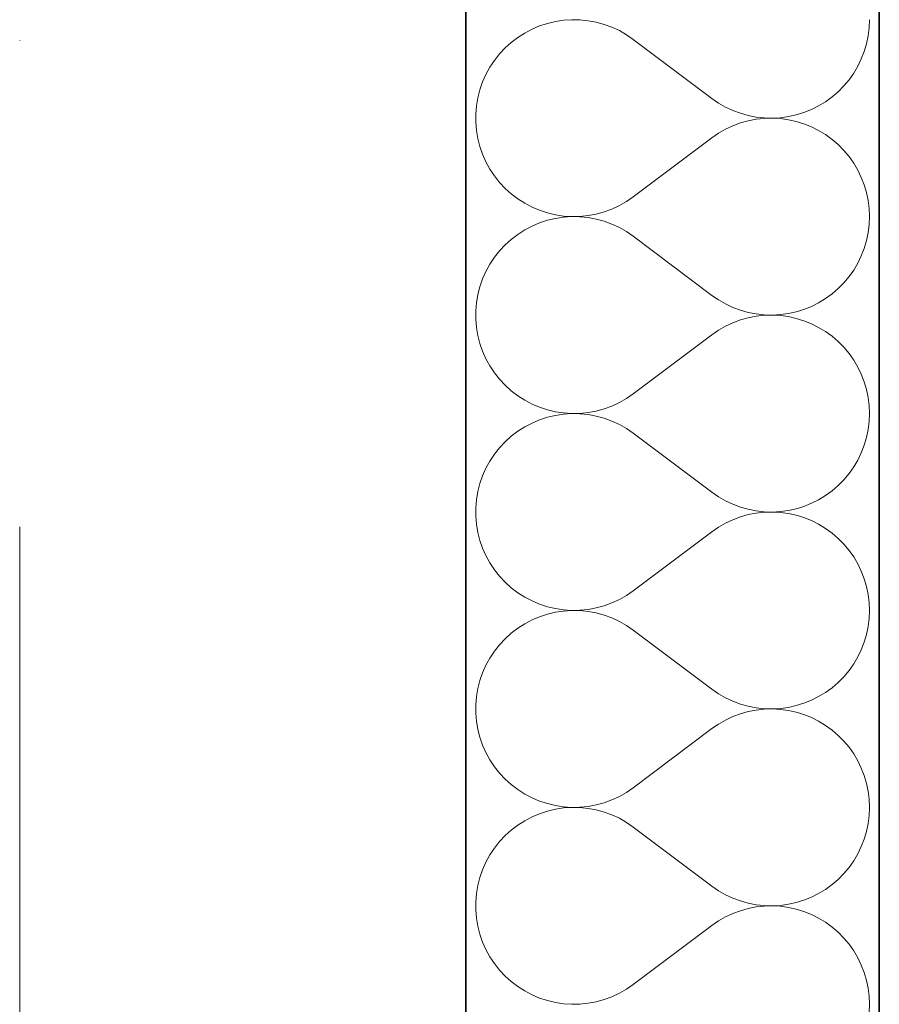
# Model space of a CAD drawing. Header units: millimetres. Extents: x -34676 to 172266, y 39940 to 476087.
# Tile 134 of 256: x 50058 to 50308, y 290579 to 290865. Entities that reach past the tile are written whole.
import ezdxf

# ---------------------------------------------------------------- set-up
doc = ezdxf.new("R2010")
doc.units = ezdxf.units.MM
doc.header["$MEASUREMENT"] = 0
doc.linetypes.add('Kropki i Kreski', pattern=[6.702778, 3.527778, -1.763889, 0, -1.411111])
for name, color, linetype in [('#podkład', 252, 'Continuous'), ('- A - ocieplenie', 7, 'Continuous'), ('Konstrukcja - Siatka mod', 7, 'Continuous'), ('Konstrukcja - Ściany zewnętrzne', 7, 'Continuous')]:
    doc.layers.add(name, color=color, linetype=linetype)

# ---------------------------------------------------------------- blocks, each defined once
blk = doc.blocks.new('UHYGFFFF')
at = {"layer": '- A - ocieplenie', "color": 252, "linetype": 'Continuous', "lineweight": 35, "ltscale": 100}
for p, q in [((49917.1, 396062.63), (49917.1, 399445.2)), ((49797.1, 399325.2), (49797.1, 396062.63))]:
    blk.add_line(p, q, dxfattribs=at)
at = {"layer": '- A - ocieplenie', "color": 252, "linetype": 'Continuous', "lineweight": 13, "ltscale": 100}
for p, q in [((49820.75, 397003.58), (49818.48, 397002.84)), ((49823.07, 397004.13), (49820.75, 397003.58)), ((49825.43, 397004.49), (49823.07, 397004.13)), ((49827.81, 397004.65), (49825.43, 397004.49)), ((49830.2, 397004.61), (49827.81, 397004.65)), ((49832.57, 397004.37), (49830.2, 397004.61)), ((49834.92, 397003.93), (49832.57, 397004.37)), ((49837.22, 397003.3), (49834.92, 397003.93)), ((49839.46, 397002.48), (49837.22, 397003.3)), ((49914.14, 397002.32), (49914.24, 397004.66)), ((49814.17, 397000.79), (49812.16, 396999.51)), ((49816.28, 397001.9), (49814.17, 397000.79)), ((49818.48, 397002.84), (49816.28, 397001.9)), ((49841.63, 397001.48), (49839.46, 397002.48)), ((49843.7, 397000.3), (49841.63, 397001.48)), ((49845.67, 396998.94), (49843.7, 397000.3)), ((49913.86, 396999.99), (49914.14, 397002.32)), ((49810.26, 396998.06), (49808.49, 396996.46)), ((49812.16, 396999.51), (49810.26, 396998.06)), ((49845.67, 396998.94), (49868.52, 396981.8)), ((49912.72, 396995.45), (49913.38, 396997.7)), ((49913.38, 396997.7), (49913.86, 396999.99)), ((49806.86, 396994.72), (49805.38, 396992.84)), ((49808.49, 396996.46), (49806.86, 396994.72)), ((49911.87, 396993.27), (49912.72, 396995.45)), ((49805.38, 396992.84), (49804.06, 396990.85)), ((49910.85, 396991.16), (49911.87, 396993.27)), ((49802.92, 396988.76), (49801.95, 396986.58)), ((49804.06, 396990.85), (49802.92, 396988.76)), ((49908.31, 396987.23), (49909.66, 396989.14)), ((49909.66, 396989.14), (49910.85, 396991.16)), ((49801.95, 396986.58), (49801.17, 396984.33)), ((49906.8, 396985.43), (49908.31, 396987.23)), ((49801.17, 396984.33), (49800.57, 396982.01)), ((49903.38, 396982.24), (49905.16, 396983.77)), ((49905.16, 396983.77), (49906.8, 396985.43)), ((49800.57, 396982.01), (49800.18, 396979.66)), ((49868.52, 396981.8), (49870.45, 396980.47)), ((49870.45, 396980.47), (49872.49, 396979.31)), ((49899.48, 396979.65), (49901.48, 396980.87)), ((49901.48, 396980.87), (49903.38, 396982.24)), ((49800.18, 396979.66), (49799.98, 396977.28)), ((49799.98, 396977.28), (49799.98, 396974.89)), ((49872.49, 396979.31), (49874.61, 396978.32)), ((49874.61, 396978.32), (49876.8, 396977.5)), ((49876.8, 396977.5), (49879.06, 396976.86)), ((49892.97, 396977.04), (49895.21, 396977.73)), ((49895.21, 396977.73), (49897.39, 396978.6)), ((49897.39, 396978.6), (49899.48, 396979.65)), ((49799.98, 396974.89), (49800.18, 396972.52)), ((49876.8, 396974.68), (49874.61, 396973.86)), ((49879.06, 396975.31), (49876.8, 396974.68)), ((49879.06, 396976.86), (49881.36, 396976.41)), ((49881.36, 396975.76), (49879.06, 396975.31)), ((49881.36, 396976.41), (49883.69, 396976.16)), ((49883.69, 396976.02), (49881.36, 396975.76)), ((49883.69, 396976.16), (49886.03, 396976.09)), ((49886.03, 396976.09), (49883.69, 396976.02)), ((49886.03, 396976.09), (49888.37, 396976.22)), ((49888.37, 396975.96), (49886.03, 396976.09)), ((49888.37, 396976.22), (49890.69, 396976.53)), ((49890.69, 396975.64), (49888.37, 396975.96)), ((49890.69, 396976.53), (49892.97, 396977.04)), ((49892.97, 396975.14), (49890.69, 396975.64)), ((49895.21, 396974.45), (49892.97, 396975.14)), ((49897.39, 396973.57), (49895.21, 396974.45)), ((49800.18, 396972.52), (49800.57, 396970.16)), ((49870.45, 396971.7), (49868.52, 396970.37)), ((49872.49, 396972.87), (49870.45, 396971.7)), ((49874.61, 396973.86), (49872.49, 396972.87)), ((49899.48, 396972.53), (49897.39, 396973.57)), ((49901.48, 396971.31), (49899.48, 396972.53)), ((49800.57, 396970.16), (49801.17, 396967.85)), ((49845.67, 396953.23), (49868.52, 396970.37)), ((49903.38, 396969.93), (49901.48, 396971.31)), ((49905.16, 396968.41), (49903.38, 396969.93)), ((49801.17, 396967.85), (49801.95, 396965.6)), ((49906.8, 396966.74), (49905.16, 396968.41)), ((49908.31, 396964.95), (49906.8, 396966.74)), ((49801.95, 396965.6), (49802.92, 396963.41)), ((49802.92, 396963.41), (49804.06, 396961.32)), ((49909.66, 396963.03), (49908.31, 396964.95)), ((49910.85, 396961.01), (49909.66, 396963.03)), ((49804.06, 396961.32), (49805.38, 396959.33)), ((49911.87, 396958.91), (49910.85, 396961.01)), ((49805.38, 396959.33), (49806.86, 396957.46)), ((49806.86, 396957.46), (49808.49, 396955.72)), ((49912.72, 396956.72), (49911.87, 396958.91)), ((49808.49, 396955.72), (49810.26, 396954.11)), ((49913.38, 396954.48), (49912.72, 396956.72)), ((49913.86, 396952.18), (49913.38, 396954.48)), ((49810.26, 396954.11), (49812.16, 396952.67)), ((49812.16, 396952.67), (49814.17, 396951.38)), ((49841.63, 396950.7), (49843.7, 396951.88)), ((49843.7, 396951.88), (49845.67, 396953.23)), ((49914.14, 396949.86), (49913.86, 396952.18)), ((49814.17, 396951.38), (49816.28, 396950.27)), ((49816.28, 396950.27), (49818.48, 396949.34)), ((49818.48, 396949.34), (49820.75, 396948.59)), ((49820.75, 396948.59), (49823.07, 396948.04)), ((49834.92, 396948.24), (49837.22, 396948.87)), ((49837.22, 396948.87), (49839.46, 396949.69)), ((49839.46, 396949.69), (49841.63, 396950.7)), ((49914.24, 396947.52), (49914.14, 396949.86)), ((49820.75, 396946.44), (49818.48, 396945.69)), ((49823.07, 396946.99), (49820.75, 396946.44)), ((49823.07, 396948.04), (49825.43, 396947.68)), ((49825.43, 396947.35), (49823.07, 396946.99)), ((49825.43, 396947.68), (49827.81, 396947.53)), ((49827.81, 396947.51), (49825.43, 396947.35)), ((49827.81, 396947.53), (49830.2, 396947.57)), ((49830.2, 396947.47), (49827.81, 396947.51)), ((49830.2, 396947.57), (49832.57, 396947.8)), ((49832.57, 396947.23), (49830.2, 396947.47)), ((49832.57, 396947.8), (49834.92, 396948.24)), ((49834.92, 396946.79), (49832.57, 396947.23)), ((49837.22, 396946.16), (49834.92, 396946.79)), ((49839.46, 396945.34), (49837.22, 396946.16)), ((49914.14, 396945.18), (49914.24, 396947.52)), ((49814.17, 396943.65), (49812.16, 396942.37)), ((49816.28, 396944.76), (49814.17, 396943.65)), ((49818.48, 396945.69), (49816.28, 396944.76)), ((49841.63, 396944.34), (49839.46, 396945.34)), ((49843.7, 396943.15), (49841.63, 396944.34)), ((49845.67, 396941.8), (49843.7, 396943.15)), ((49913.86, 396942.85), (49914.14, 396945.18)), ((49810.26, 396940.92), (49808.49, 396939.32)), ((49812.16, 396942.37), (49810.26, 396940.92)), ((49845.67, 396941.8), (49868.52, 396924.66)), ((49912.72, 396938.31), (49913.38, 396940.56)), ((49913.38, 396940.56), (49913.86, 396942.85)), ((49806.86, 396937.57), (49805.38, 396935.7)), ((49808.49, 396939.32), (49806.86, 396937.57)), ((49911.87, 396936.13), (49912.72, 396938.31)), ((49805.38, 396935.7), (49804.06, 396933.71)), ((49910.85, 396934.02), (49911.87, 396936.13)), ((49802.92, 396931.62), (49801.95, 396929.44)), ((49804.06, 396933.71), (49802.92, 396931.62)), ((49908.31, 396930.09), (49909.66, 396932)), ((49909.66, 396932), (49910.85, 396934.02)), ((49801.95, 396929.44), (49801.17, 396927.18)), ((49906.8, 396928.29), (49908.31, 396930.09)), ((49801.17, 396927.18), (49800.57, 396924.87)), ((49903.38, 396925.1), (49905.16, 396926.62)), ((49905.16, 396926.62), (49906.8, 396928.29)), ((49800.57, 396924.87), (49800.18, 396922.52)), ((49868.52, 396924.66), (49870.45, 396923.33)), ((49870.45, 396923.33), (49872.49, 396922.17)), ((49899.48, 396922.51), (49901.48, 396923.72)), ((49901.48, 396923.72), (49903.38, 396925.1)), ((49800.18, 396922.52), (49799.98, 396920.14)), ((49799.98, 396920.14), (49799.98, 396917.75)), ((49872.49, 396922.17), (49874.61, 396921.17)), ((49874.61, 396921.17), (49876.8, 396920.35)), ((49876.8, 396920.35), (49879.06, 396919.72)), ((49892.97, 396919.9), (49895.21, 396920.59)), ((49895.21, 396920.59), (49897.39, 396921.46)), ((49897.39, 396921.46), (49899.48, 396922.51)), ((49799.98, 396917.75), (49800.18, 396915.37)), ((49876.8, 396917.54), (49874.61, 396916.72)), ((49879.06, 396918.17), (49876.8, 396917.54)), ((49879.06, 396919.72), (49881.36, 396919.27)), ((49881.36, 396918.62), (49879.06, 396918.17)), ((49881.36, 396919.27), (49883.69, 396919.01)), ((49883.69, 396918.88), (49881.36, 396918.62)), ((49883.69, 396919.01), (49886.03, 396918.95)), ((49886.03, 396918.94), (49883.69, 396918.88)), ((49886.03, 396918.95), (49888.37, 396919.07)), ((49888.37, 396918.82), (49886.03, 396918.94)), ((49888.37, 396919.07), (49890.69, 396919.39)), ((49890.69, 396918.5), (49888.37, 396918.82)), ((49890.69, 396919.39), (49892.97, 396919.9)), ((49892.97, 396917.99), (49890.69, 396918.5)), ((49895.21, 396917.3), (49892.97, 396917.99)), ((49897.39, 396916.43), (49895.21, 396917.3)), ((49800.18, 396915.37), (49800.57, 396913.02)), ((49870.45, 396914.56), (49868.52, 396913.23)), ((49872.49, 396915.72), (49870.45, 396914.56)), ((49874.61, 396916.72), (49872.49, 396915.72)), ((49899.48, 396915.38), (49897.39, 396916.43)), ((49901.48, 396914.17), (49899.48, 396915.38)), ((49800.57, 396913.02), (49801.17, 396910.71)), ((49845.67, 396896.09), (49868.52, 396913.23)), ((49903.38, 396912.79), (49901.48, 396914.17)), ((49905.16, 396911.27), (49903.38, 396912.79)), ((49801.17, 396910.71), (49801.95, 396908.45)), ((49906.8, 396909.6), (49905.16, 396911.27)), ((49908.31, 396907.8), (49906.8, 396909.6)), ((49801.95, 396908.45), (49802.92, 396906.27)), ((49802.92, 396906.27), (49804.06, 396904.18)), ((49909.66, 396905.89), (49908.31, 396907.8)), ((49910.85, 396903.87), (49909.66, 396905.89)), ((49804.06, 396904.18), (49805.38, 396902.19)), ((49911.87, 396901.76), (49910.85, 396903.87)), ((49805.38, 396902.19), (49806.86, 396900.32)), ((49806.86, 396900.32), (49808.49, 396898.57)), ((49912.72, 396899.58), (49911.87, 396901.76)), ((49808.49, 396898.57), (49810.26, 396896.97)), ((49913.38, 396897.33), (49912.72, 396899.58)), ((49913.86, 396895.04), (49913.38, 396897.33)), ((49810.26, 396896.97), (49812.16, 396895.52)), ((49812.16, 396895.52), (49814.17, 396894.24)), ((49841.63, 396893.55), (49843.7, 396894.74)), ((49843.7, 396894.74), (49845.67, 396896.09)), ((49914.14, 396892.71), (49913.86, 396895.04)), ((49814.17, 396894.24), (49816.28, 396893.13)), ((49816.28, 396893.13), (49818.48, 396892.2)), ((49818.48, 396892.2), (49820.75, 396891.45)), ((49820.75, 396891.45), (49823.07, 396890.9)), ((49834.92, 396891.1), (49837.22, 396891.73)), ((49837.22, 396891.73), (49839.46, 396892.55)), ((49839.46, 396892.55), (49841.63, 396893.55)), ((49914.24, 396890.37), (49914.14, 396892.71)), ((49820.75, 396889.29), (49818.48, 396888.55)), ((49823.07, 396889.85), (49820.75, 396889.29)), ((49823.07, 396890.9), (49825.43, 396890.54)), ((49825.43, 396890.21), (49823.07, 396889.85)), ((49825.43, 396890.54), (49827.81, 396890.38)), ((49827.81, 396890.36), (49825.43, 396890.21)), ((49827.81, 396890.38), (49830.2, 396890.42)), ((49830.2, 396890.32), (49827.81, 396890.36)), ((49830.2, 396890.42), (49832.57, 396890.66)), ((49832.57, 396890.09), (49830.2, 396890.32)), ((49832.57, 396890.66), (49834.92, 396891.1)), ((49834.92, 396889.65), (49832.57, 396890.09)), ((49837.22, 396889.02), (49834.92, 396889.65)), ((49839.46, 396888.2), (49837.22, 396889.02)), ((49914.14, 396888.03), (49914.24, 396890.37)), ((49814.17, 396886.51), (49812.16, 396885.22)), ((49816.28, 396887.62), (49814.17, 396886.51)), ((49818.48, 396888.55), (49816.28, 396887.62)), ((49841.63, 396887.19), (49839.46, 396888.2)), ((49843.7, 396886.01), (49841.63, 396887.19)), ((49845.67, 396884.66), (49843.7, 396886.01)), ((49913.86, 396885.71), (49914.14, 396888.03)), ((49810.26, 396883.78), (49808.49, 396882.17)), ((49812.16, 396885.22), (49810.26, 396883.78)), ((49845.67, 396884.66), (49868.52, 396867.52)), ((49912.72, 396881.17), (49913.38, 396883.41)), ((49913.38, 396883.41), (49913.86, 396885.71)), ((49806.86, 396880.43), (49805.38, 396878.56)), ((49808.49, 396882.17), (49806.86, 396880.43)), ((49911.87, 396878.98), (49912.72, 396881.17)), ((49805.38, 396878.56), (49804.06, 396876.57)), ((49910.85, 396876.88), (49911.87, 396878.98)), ((49802.92, 396874.48), (49801.95, 396872.29)), ((49804.06, 396876.57), (49802.92, 396874.48)), ((49908.31, 396872.94), (49909.66, 396874.86)), ((49909.66, 396874.86), (49910.85, 396876.88)), ((49801.95, 396872.29), (49801.17, 396870.04)), ((49906.8, 396871.15), (49908.31, 396872.94)), ((49801.17, 396870.04), (49800.57, 396867.73)), ((49903.38, 396867.96), (49905.16, 396869.48)), ((49905.16, 396869.48), (49906.8, 396871.15)), ((49800.57, 396867.73), (49800.18, 396865.37)), ((49868.52, 396867.52), (49870.45, 396866.19)), ((49870.45, 396866.19), (49872.49, 396865.02)), ((49899.48, 396865.36), (49901.48, 396866.58)), ((49901.48, 396866.58), (49903.38, 396867.96)), ((49800.18, 396865.37), (49799.98, 396863)), ((49799.98, 396863), (49799.98, 396860.61)), ((49872.49, 396865.02), (49874.61, 396864.03)), ((49874.61, 396864.03), (49876.8, 396863.21)), ((49876.8, 396863.21), (49879.06, 396862.58)), ((49892.97, 396862.75), (49895.21, 396863.44)), ((49895.21, 396863.44), (49897.39, 396864.32)), ((49897.39, 396864.32), (49899.48, 396865.36)), ((49799.98, 396860.61), (49800.18, 396858.23)), ((49876.8, 396860.39), (49874.61, 396859.57)), ((49879.06, 396861.03), (49876.8, 396860.39)), ((49879.06, 396862.58), (49881.36, 396862.13)), ((49881.36, 396861.48), (49879.06, 396861.03)), ((49881.36, 396862.13), (49883.69, 396861.87)), ((49883.69, 396861.73), (49881.36, 396861.48)), ((49883.69, 396861.87), (49886.03, 396861.8)), ((49886.03, 396861.8), (49883.69, 396861.73)), ((49886.03, 396861.8), (49888.37, 396861.93)), ((49888.37, 396861.67), (49886.03, 396861.8)), ((49888.37, 396861.93), (49890.69, 396862.25)), ((49890.69, 396861.36), (49888.37, 396861.67)), ((49890.69, 396862.25), (49892.97, 396862.75)), ((49892.97, 396860.85), (49890.69, 396861.36)), ((49895.21, 396860.16), (49892.97, 396860.85)), ((49897.39, 396859.29), (49895.21, 396860.16)), ((49800.18, 396858.23), (49800.57, 396855.88)), ((49870.45, 396857.42), (49868.52, 396856.09)), ((49872.49, 396858.58), (49870.45, 396857.42)), ((49874.61, 396859.57), (49872.49, 396858.58)), ((49899.48, 396858.24), (49897.39, 396859.29)), ((49901.48, 396857.02), (49899.48, 396858.24)), ((49800.57, 396855.88), (49801.17, 396853.56)), ((49845.67, 396838.94), (49868.52, 396856.09)), ((49903.38, 396855.65), (49901.48, 396857.02)), ((49905.16, 396854.12), (49903.38, 396855.65)), ((49801.17, 396853.56), (49801.95, 396851.31)), ((49906.8, 396852.46), (49905.16, 396854.12)), ((49908.31, 396850.66), (49906.8, 396852.46)), ((49801.95, 396851.31), (49802.92, 396849.13)), ((49802.92, 396849.13), (49804.06, 396847.04)), ((49909.66, 396848.75), (49908.31, 396850.66)), ((49910.85, 396846.73), (49909.66, 396848.75)), ((49804.06, 396847.04), (49805.38, 396845.05)), ((49911.87, 396844.62), (49910.85, 396846.73)), ((49805.38, 396845.05), (49806.86, 396843.17)), ((49806.86, 396843.17), (49808.49, 396841.43)), ((49912.72, 396842.44), (49911.87, 396844.62)), ((49808.49, 396841.43), (49810.26, 396839.83)), ((49913.38, 396840.19), (49912.72, 396842.44)), ((49913.86, 396837.9), (49913.38, 396840.19)), ((49810.26, 396839.83), (49812.16, 396838.38)), ((49812.16, 396838.38), (49814.17, 396837.1)), ((49841.63, 396836.41), (49843.7, 396837.59)), ((49843.7, 396837.59), (49845.67, 396838.94)), ((49914.14, 396835.57), (49913.86, 396837.9)), ((49814.17, 396837.1), (49816.28, 396835.99)), ((49816.28, 396835.99), (49818.48, 396835.05)), ((49818.48, 396835.05), (49820.75, 396834.31)), ((49820.75, 396834.31), (49823.07, 396833.76)), ((49834.92, 396833.96), (49837.22, 396834.59)), ((49837.22, 396834.59), (49839.46, 396835.41)), ((49839.46, 396835.41), (49841.63, 396836.41)), ((49914.24, 396833.23), (49914.14, 396835.57)), ((49820.75, 396832.15), (49818.48, 396831.41)), ((49823.07, 396832.71), (49820.75, 396832.15)), ((49823.07, 396833.76), (49825.43, 396833.4)), ((49825.43, 396833.06), (49823.07, 396832.71)), ((49825.43, 396833.4), (49827.81, 396833.24)), ((49827.81, 396833.22), (49825.43, 396833.06)), ((49827.81, 396833.24), (49830.2, 396833.28)), ((49830.2, 396833.18), (49827.81, 396833.22)), ((49830.2, 396833.28), (49832.57, 396833.52)), ((49832.57, 396832.94), (49830.2, 396833.18)), ((49832.57, 396833.52), (49834.92, 396833.96)), ((49834.92, 396832.51), (49832.57, 396832.94)), ((49837.22, 396831.88), (49834.92, 396832.51)), ((49839.46, 396831.05), (49837.22, 396831.88)), ((49914.14, 396830.89), (49914.24, 396833.23)), ((49814.17, 396829.36), (49812.16, 396828.08)), ((49816.28, 396830.48), (49814.17, 396829.36)), ((49818.48, 396831.41), (49816.28, 396830.48)), ((49841.63, 396830.05), (49839.46, 396831.05)), ((49843.7, 396828.87), (49841.63, 396830.05)), ((49845.67, 396827.52), (49843.7, 396828.87)), ((49913.86, 396828.57), (49914.14, 396830.89)), ((49810.26, 396826.63), (49808.49, 396825.03)), ((49812.16, 396828.08), (49810.26, 396826.63)), ((49845.67, 396827.52), (49868.52, 396810.37)), ((49912.72, 396824.03), (49913.38, 396826.27)), ((49913.38, 396826.27), (49913.86, 396828.57)), ((49806.86, 396823.29), (49805.38, 396821.42)), ((49808.49, 396825.03), (49806.86, 396823.29)), ((49911.87, 396821.84), (49912.72, 396824.03)), ((49805.38, 396821.42), (49804.06, 396819.43)), ((49910.85, 396819.73), (49911.87, 396821.84)), ((49802.92, 396817.33), (49801.95, 396815.15)), ((49804.06, 396819.43), (49802.92, 396817.33)), ((49908.31, 396815.8), (49909.66, 396817.71)), ((49909.66, 396817.71), (49910.85, 396819.73)), ((49801.95, 396815.15), (49801.17, 396812.9)), ((49906.8, 396814.01), (49908.31, 396815.8)), ((49801.17, 396812.9), (49800.57, 396810.58)), ((49903.38, 396810.81), (49905.16, 396812.34)), ((49905.16, 396812.34), (49906.8, 396814.01)), ((49800.57, 396810.58), (49800.18, 396808.23)), ((49868.52, 396810.37), (49870.45, 396809.05)), ((49870.45, 396809.05), (49872.49, 396807.88)), ((49899.48, 396808.22), (49901.48, 396809.44)), ((49901.48, 396809.44), (49903.38, 396810.81)), ((49800.18, 396808.23), (49799.98, 396805.85)), ((49799.98, 396805.85), (49799.98, 396803.47)), ((49872.49, 396807.88), (49874.61, 396806.89)), ((49874.61, 396806.89), (49876.8, 396806.07)), ((49876.8, 396806.07), (49879.06, 396805.43)), ((49892.97, 396805.61), (49895.21, 396806.3)), ((49895.21, 396806.3), (49897.39, 396807.17)), ((49897.39, 396807.17), (49899.48, 396808.22)), ((49799.98, 396803.47), (49800.18, 396801.09)), ((49876.8, 396803.25), (49874.61, 396802.43)), ((49879.06, 396803.88), (49876.8, 396803.25)), ((49879.06, 396805.43), (49881.36, 396804.99)), ((49881.36, 396804.33), (49879.06, 396803.88)), ((49881.36, 396804.99), (49883.69, 396804.73)), ((49883.69, 396804.59), (49881.36, 396804.33)), ((49883.69, 396804.73), (49886.03, 396804.66)), ((49886.03, 396804.66), (49883.69, 396804.59)), ((49886.03, 396804.66), (49888.37, 396804.79)), ((49888.37, 396804.53), (49886.03, 396804.66)), ((49888.37, 396804.79), (49890.69, 396805.1)), ((49890.69, 396804.21), (49888.37, 396804.53)), ((49890.69, 396805.1), (49892.97, 396805.61)), ((49892.97, 396803.71), (49890.69, 396804.21)), ((49895.21, 396803.02), (49892.97, 396803.71)), ((49897.39, 396802.15), (49895.21, 396803.02)), ((49800.18, 396801.09), (49800.57, 396798.73)), ((49870.45, 396800.27), (49868.52, 396798.94)), ((49872.49, 396801.44), (49870.45, 396800.27)), ((49874.61, 396802.43), (49872.49, 396801.44)), ((49899.48, 396801.1), (49897.39, 396802.15)), ((49901.48, 396799.88), (49899.48, 396801.1)), ((49800.57, 396798.73), (49801.17, 396796.42)), ((49845.67, 396781.8), (49868.52, 396798.94)), ((49903.38, 396798.51), (49901.48, 396799.88)), ((49905.16, 396796.98), (49903.38, 396798.51)), ((49801.17, 396796.42), (49801.95, 396794.17)), ((49906.8, 396795.31), (49905.16, 396796.98)), ((49908.31, 396793.52), (49906.8, 396795.31)), ((49801.95, 396794.17), (49802.92, 396791.99)), ((49802.92, 396791.99), (49804.06, 396789.89)), ((49909.66, 396791.6), (49908.31, 396793.52)), ((49910.85, 396789.59), (49909.66, 396791.6)), ((49804.06, 396789.89), (49805.38, 396787.9)), ((49911.87, 396787.48), (49910.85, 396789.59)), ((49805.38, 396787.9), (49806.86, 396786.03)), ((49806.86, 396786.03), (49808.49, 396784.29)), ((49912.72, 396785.29), (49911.87, 396787.48)), ((49808.49, 396784.29), (49810.26, 396782.69)), ((49913.38, 396783.05), (49912.72, 396785.29)), ((49913.86, 396780.75), (49913.38, 396783.05)), ((49810.26, 396782.69), (49812.16, 396781.24)), ((49812.16, 396781.24), (49814.17, 396779.95)), ((49841.63, 396779.27), (49843.7, 396780.45)), ((49843.7, 396780.45), (49845.67, 396781.8)), ((49914.14, 396778.43), (49913.86, 396780.75)), ((49814.17, 396779.95), (49816.28, 396778.84)), ((49816.28, 396778.84), (49818.48, 396777.91)), ((49818.48, 396777.91), (49820.75, 396777.17)), ((49820.75, 396777.17), (49823.07, 396776.61)), ((49834.92, 396776.81), (49837.22, 396777.44)), ((49837.22, 396777.44), (49839.46, 396778.26)), ((49839.46, 396778.26), (49841.63, 396779.27)), ((49914.24, 396776.09), (49914.14, 396778.43)), ((49820.75, 396775.01), (49818.48, 396774.26)), ((49823.07, 396775.56), (49820.75, 396775.01)), ((49823.07, 396776.61), (49825.43, 396776.26)), ((49825.43, 396775.92), (49823.07, 396775.56)), ((49825.43, 396776.26), (49827.81, 396776.1)), ((49827.81, 396776.08), (49825.43, 396775.92)), ((49827.81, 396776.1), (49830.2, 396776.14)), ((49830.2, 396776.04), (49827.81, 396776.08)), ((49830.2, 396776.14), (49832.57, 396776.38)), ((49832.57, 396775.8), (49830.2, 396776.04)), ((49832.57, 396776.38), (49834.92, 396776.81)), ((49834.92, 396775.36), (49832.57, 396775.8)), ((49837.22, 396774.73), (49834.92, 396775.36)), ((49839.46, 396773.91), (49837.22, 396774.73)), ((49914.14, 396773.75), (49914.24, 396776.09)), ((49814.17, 396772.22), (49812.16, 396770.94)), ((49816.28, 396773.33), (49814.17, 396772.22)), ((49818.48, 396774.26), (49816.28, 396773.33)), ((49841.63, 396772.91), (49839.46, 396773.91)), ((49843.7, 396771.72), (49841.63, 396772.91)), ((49845.67, 396770.37), (49843.7, 396771.72)), ((49913.86, 396771.42), (49914.14, 396773.75)), ((49810.26, 396769.49), (49808.49, 396767.89)), ((49812.16, 396770.94), (49810.26, 396769.49)), ((49845.67, 396770.37), (49868.52, 396753.23)), ((49912.72, 396766.88), (49913.38, 396769.13)), ((49913.38, 396769.13), (49913.86, 396771.42)), ((49806.86, 396766.15), (49805.38, 396764.27)), ((49808.49, 396767.89), (49806.86, 396766.15)), ((49911.87, 396764.7), (49912.72, 396766.88)), ((49805.38, 396764.27), (49804.06, 396762.28)), ((49910.85, 396762.59), (49911.87, 396764.7)), ((49802.92, 396760.19), (49801.95, 396758.01)), ((49804.06, 396762.28), (49802.92, 396760.19)), ((49908.31, 396758.66), (49909.66, 396760.57)), ((49909.66, 396760.57), (49910.85, 396762.59)), ((49801.95, 396758.01), (49801.17, 396755.75)), ((49906.8, 396756.86), (49908.31, 396758.66)), ((49801.17, 396755.75), (49800.57, 396753.44)), ((49903.38, 396753.67), (49905.16, 396755.2)), ((49905.16, 396755.2), (49906.8, 396756.86)), ((49800.57, 396753.44), (49800.18, 396751.09)), ((49868.52, 396753.23), (49870.45, 396751.9)), ((49870.45, 396751.9), (49872.49, 396750.74)), ((49899.48, 396751.08), (49901.48, 396752.29)), ((49901.48, 396752.29), (49903.38, 396753.67)), ((49800.18, 396751.09), (49799.98, 396748.71)), ((49799.98, 396748.71), (49799.98, 396746.32)), ((49872.49, 396750.74), (49874.61, 396749.74)), ((49874.61, 396749.74), (49876.8, 396748.93)), ((49876.8, 396748.93), (49879.06, 396748.29)), ((49892.97, 396748.47), (49895.21, 396749.16)), ((49895.21, 396749.16), (49897.39, 396750.03)), ((49897.39, 396750.03), (49899.48, 396751.08)), ((49799.98, 396746.32), (49800.18, 396743.94)), ((49876.8, 396746.11), (49874.61, 396745.29)), ((49879.06, 396746.74), (49876.8, 396746.11)), ((49879.06, 396748.29), (49881.36, 396747.84)), ((49881.36, 396747.19), (49879.06, 396746.74)), ((49881.36, 396747.84), (49883.69, 396747.59)), ((49883.69, 396747.45), (49881.36, 396747.19)), ((49883.69, 396747.59), (49886.03, 396747.52)), ((49886.03, 396747.51), (49883.69, 396747.45)), ((49886.03, 396747.52), (49888.37, 396747.64)), ((49888.37, 396747.39), (49886.03, 396747.51)), ((49888.37, 396747.64), (49890.69, 396747.96)), ((49890.69, 396747.07), (49888.37, 396747.39)), ((49890.69, 396747.96), (49892.97, 396748.47)), ((49892.97, 396746.57), (49890.69, 396747.07)), ((49895.21, 396745.87), (49892.97, 396746.57)), ((49897.39, 396745), (49895.21, 396745.87)), ((49800.18, 396743.94), (49800.57, 396741.59)), ((49870.45, 396743.13), (49868.52, 396741.8)), ((49872.49, 396744.29), (49870.45, 396743.13)), ((49874.61, 396745.29), (49872.49, 396744.29)), ((49899.48, 396743.95), (49897.39, 396745)), ((49901.48, 396742.74), (49899.48, 396743.95)), ((49800.57, 396741.59), (49801.17, 396739.28)), ((49845.67, 396724.66), (49868.52, 396741.8)), ((49903.38, 396741.36), (49901.48, 396742.74)), ((49905.16, 396739.84), (49903.38, 396741.36)), ((49801.17, 396739.28), (49801.95, 396737.02)), ((49906.8, 396738.17), (49905.16, 396739.84)), ((49908.31, 396736.37), (49906.8, 396738.17)), ((49801.95, 396737.02), (49802.92, 396734.84)), ((49802.92, 396734.84), (49804.06, 396732.75)), ((49909.66, 396734.46), (49908.31, 396736.37)), ((49910.85, 396732.44), (49909.66, 396734.46)), ((49804.06, 396732.75), (49805.38, 396730.76)), ((49911.87, 396730.34), (49910.85, 396732.44)), ((49805.38, 396730.76), (49806.86, 396728.89)), ((49806.86, 396728.89), (49808.49, 396727.14)), ((49912.72, 396728.15), (49911.87, 396730.34)), ((49808.49, 396727.14), (49810.26, 396725.54)), ((49913.38, 396725.9), (49912.72, 396728.15)), ((49913.86, 396723.61), (49913.38, 396725.9)), ((49810.26, 396725.54), (49812.16, 396724.1)), ((49812.16, 396724.1), (49814.17, 396722.81)), ((49841.63, 396722.13), (49843.7, 396723.31)), ((49843.7, 396723.31), (49845.67, 396724.66)), ((49914.14, 396721.29), (49913.86, 396723.61)), ((49814.17, 396722.81), (49816.28, 396721.7)), ((49816.28, 396721.7), (49818.48, 396720.77)), ((49818.48, 396720.77), (49820.75, 396720.02)), ((49820.75, 396720.02), (49823.07, 396719.47)), ((49834.92, 396719.67), (49837.22, 396720.3)), ((49837.22, 396720.3), (49839.46, 396721.12)), ((49839.46, 396721.12), (49841.63, 396722.13)), ((49914.24, 396718.94), (49914.14, 396721.29)), ((49823.07, 396719.47), (49825.43, 396719.11)), ((49825.43, 396719.11), (49827.81, 396718.95)), ((49827.81, 396718.95), (49830.2, 396718.99)), ((49830.2, 396718.99), (49832.57, 396719.23)), ((49832.57, 396719.23), (49834.92, 396719.67)), ((49914.14, 396716.6), (49914.24, 396718.94))]:
    blk.add_line(p, q, dxfattribs=at)
at = {"layer": 'Konstrukcja - Siatka mod', "color": 252, "linetype": 'Kropki i Kreski', "lineweight": 13, "ltscale": 100}
blk.add_line((49667.56, 398868.6), (49667.56, 381903.76), dxfattribs=at)
at = {"layer": 'Konstrukcja - Ściany zewnętrzne', "color": 252, "linetype": 'Continuous', "lineweight": 35, "ltscale": 100}
blk.add_line((49797.1, 396062.63), (49797.1, 399365.2), dxfattribs=at)

msp = doc.modelspace()

# ---------------------------------------------------------------- block references
at = {"layer": '#podkład'}
msp.add_blockref('UHYGFFFF', (390.91, -106139.89), dxfattribs=at)

doc.saveas('drawing.dxf')
